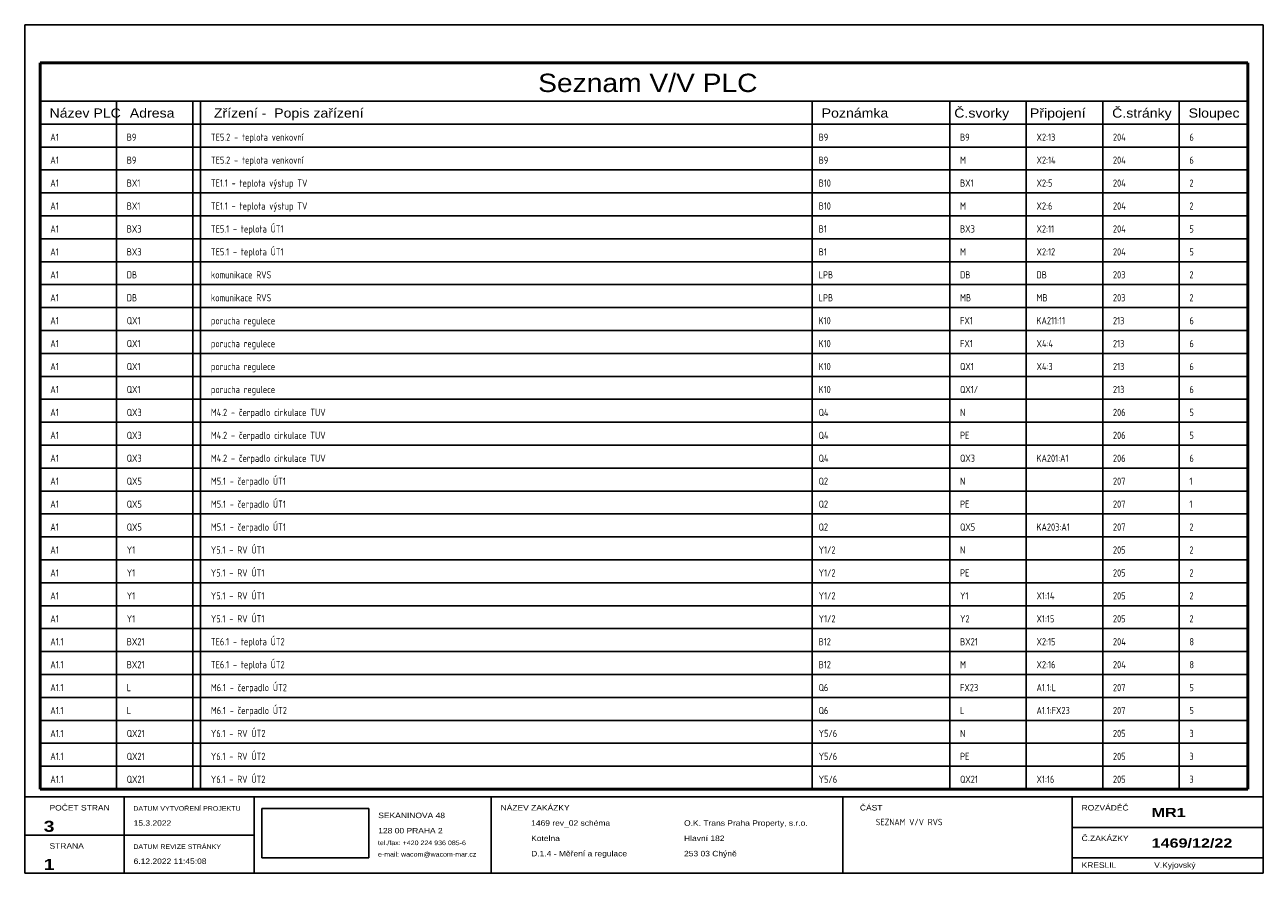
# Model space of a CAD drawing. Header units: millimetres. Extents: x 8 to 412, y 5 to 282.
import ezdxf
from ezdxf.enums import TextEntityAlignment as Align

# ---------------------------------------------------------------- set-up
doc = ezdxf.new("R2010")
doc.units = ezdxf.units.MM
doc.linetypes.add('Caddy_Solid', pattern=[0])
doc.layers.add('Caddy_1', color=7, linetype='Caddy_Solid', lineweight=25)
doc.styles.add('Caddy_Arial', font='arial.ttf', dxfattribs={"width": 1.1})
doc.styles.add('Caddy_Arial Black', font='ariblk.ttf', dxfattribs={"width": 1.1})
doc.styles.add('Caddy_Arial CE', font='arial.ttf', dxfattribs={"width": 1.1})
doc.styles.add('Caddy_Vectorfont1p', font='isocp___.ttf', dxfattribs={"width": 0.9})
picture_1 = doc.add_image_def('image1.jpg', size_in_pixel=(1084, 500))

# ---------------------------------------------------------------- blocks, each defined once
blk = doc.blocks.new('5929FBCEC502')
at = {"layer": 'Caddy_1', "color": 7, "linetype": 'Caddy_Solid', "lineweight": 50}
for p, q in [((12.5, 270), (407.5, 270)), ((12.5, 32.5), (12.5, 270)), ((407.5, 270), (407.5, 32.5)), ((407.5, 32.5), (12.5, 32.5))]:
    blk.add_line(p, q, dxfattribs=at)
blk = doc.blocks.new('1320E11A5452')
at = {"layer": 'Caddy_1', "color": 7, "linetype": 'Caddy_Solid', "lineweight": 25}
for p, q in [((7.5, 282.5), (7.5, 5)), ((7.5, 282.5), (412.5, 282.5)), ((412.5, 5), (412.5, 282.5)), ((12.5, 257.5), (407.5, 257.5)), ((37.5, 257.5), (37.5, 32.5)), ((62.5, 257.5), (62.5, 32.5)), ((65, 257.5), (65, 32.5)), ((265, 257.5), (265, 32.5)), ((310, 257.5), (310, 32.5)), ((335, 257.5), (335, 32.5)), ((360, 257.5), (360, 32.5)), ((385, 257.5), (385, 32.5)), ((12.5, 250), (407.5, 250)), ((12.5, 242.5), (407.5, 242.5)), ((12.5, 235), (407.5, 235)), ((12.5, 227.5), (407.5, 227.5)), ((12.5, 220), (407.5, 220)), ((12.5, 212.5), (407.5, 212.5)), ((12.5, 205), (407.5, 205)), ((12.5, 197.5), (407.5, 197.5)), ((12.5, 190), (407.5, 190)), ((12.5, 182.5), (407.5, 182.5)), ((12.5, 175), (407.5, 175)), ((12.5, 167.5), (407.5, 167.5)), ((12.5, 160), (407.5, 160)), ((12.5, 152.5), (407.5, 152.5)), ((12.5, 145), (407.5, 145)), ((12.5, 137.5), (407.5, 137.5)), ((12.5, 130), (407.5, 130)), ((12.5, 122.5), (407.5, 122.5)), ((12.5, 115), (407.5, 115)), ((12.5, 107.5), (407.5, 107.5)), ((12.5, 100), (407.5, 100)), ((12.5, 92.5), (407.5, 92.5)), ((12.5, 85), (407.5, 85)), ((12.5, 77.5), (407.5, 77.5)), ((12.5, 70), (407.5, 70)), ((12.5, 62.5), (407.5, 62.5)), ((12.5, 55), (407.5, 55)), ((12.5, 47.5), (407.5, 47.5)), ((12.5, 40), (407.5, 40)), ((12.5, 32.5), (407.5, 32.5)), ((7.5, 30), (412.5, 30)), ((40, 5), (40, 30)), ((82.5, 30), (82.5, 5)), ((160, 30), (160, 5)), ((275, 30), (275, 5)), ((350, 30), (350, 5)), ((7.5, 17.5), (82.5, 17.5)), ((350, 20), (412.5, 20)), ((350, 10), (412.5, 10)), ((7.5, 5), (412.5, 5))]:
    blk.add_line(p, q, dxfattribs=at)
at = {"layer": 'Caddy_1'}
blk.add_blockref('5929FBCEC502', (0, 0, 1), dxfattribs=at)
at = {"layer": 'Caddy_1', "color": 7, "lineweight": 25, "style": 'Caddy_Arial CE', "width": 1.1}
blk.add_text('Seznam V/V PLC', height=6, dxfattribs=at).set_placement((211.25, 260.5), align=Align.CENTER)
at = {"layer": 'Caddy_1', "color": 7, "lineweight": 25}
for s, height, style, width, p in [('Název PLC', 3, 'Caddy_Arial', 1.1, (15.6, 252.13)), ('Adresa', 3, 'Caddy_Arial', 1.1, (41.85, 252.13)), ('Zřízení -  Popis zařízení', 3, 'Caddy_Arial', 1.1, (69.35, 252.13)), ('Poznámka', 3, 'Caddy_Arial', 1.1, (268.1, 252.13)), ('Č.stránky', 3, 'Caddy_Arial', 1.1, (363.1, 252.13)), ('Sloupec', 3, 'Caddy_Arial', 1.1, (388.1, 252.13)), ('POČET STRAN', 1.8, 'Caddy_Arial', 1.1, (15.6, 25.52)), ('DATUM VYTVOŘENÍ PROJEKTU', 1.5, 'Caddy_Arial', 1.1, (43, 25.44)), ('SEKANINOVA 48', 1.8, 'Caddy_Arial', 1.1, (123.1, 23.02)), ('NÁZEV ZAKÁZKY', 1.8, 'Caddy_Arial', 1.1, (163.1, 25.52)), ('ČÁST', 1.8, 'Caddy_Arial', 1.1, (280.6, 25.52)), ('ROZVÁDĚČ', 1.8, 'Caddy_Arial', 1.1, (353.1, 25.52)), ('MR1', 3, 'Caddy_Arial Black', 1.1, (376, 23.38)), ('3', 3.6, 'Caddy_Arial Black', 1.1, (13.7, 18.55)), ('15.3.2022', 1.8, 'Caddy_Arial', 1.1, (43.1, 20.52)), ('1469 rev_02 schéma', 1.8, 'Caddy_Arial', 1.1, (173.1, 20.52)), ('O.K. Trans Praha Property, s.r.o.', 1.8, 'Caddy_Arial', 1.1, (223.1, 20.52)), ('SEZNAM V/V RVS', 2.1, 'Caddy_Vectorfont1p', 0.9, (285.8, 20.7)), ('128 00 PRAHA 2', 1.8, 'Caddy_Arial', 1.1, (123.1, 18.02)), ('Kotelna', 1.8, 'Caddy_Arial', 1.1, (173.1, 15.52)), ('Hlavní 182', 1.8, 'Caddy_Arial', 1.1, (223.1, 15.52)), ('Č.ZAKÁZKY', 1.8, 'Caddy_Arial', 1.1, (353.1, 15.52)), ('1469/12/22', 3, 'Caddy_Arial Black', 1.1, (376, 13.38)), ('STRANA', 1.8, 'Caddy_Arial', 1.1, (15.6, 13.02)), ('DATUM REVIZE STRÁNKY', 1.5, 'Caddy_Arial', 1.1, (43, 12.94)), ('tel./fax: +420 224 936 085-6', 1.5, 'Caddy_Arial', 1.1, (123, 14.19)), ('D.1.4 - Měření a regulace', 1.8, 'Caddy_Arial', 1.1, (173.1, 10.52)), ('253 03 Chýně', 1.8, 'Caddy_Arial', 1.1, (223.1, 10.52)), ('1', 3.6, 'Caddy_Arial Black', 1.1, (13.7, 6.05)), ('6.12.2022 11:45:08', 1.8, 'Caddy_Arial', 1.1, (43.1, 8.02)), ('e-mail: wacom@wacom-mar.cz', 1.5, 'Caddy_Arial', 1.1, (123, 10.44)), ('KRESLIL', 1.8, 'Caddy_Arial', 1.1, (353.1, 6.77)), ('V.Kyjovský', 1.8, 'Caddy_Arial', 1.1, (376.85, 6.77))]:
    blk.add_text(s, height=height, dxfattribs=dict(at, style=style, width=width)).set_placement(p)
at = {"layer": 'Caddy_1', "color": 7, "lineweight": 25, "style": 'Caddy_Arial', "width": 1.1}
for s, p in [('Č.svorky', (329.4, 252.13)), ('Připojení', (354.4, 252.13))]:
    blk.add_text(s, height=3, dxfattribs=at).set_placement(p, align=Align.RIGHT)
at = {"color": 18, "true_color": 0x000000}
image = blk.add_image(picture_1, insert=(85, 10), size_in_units=(35, 16.14), dxfattribs=at)

msp = doc.modelspace()

# ---------------------------------------------------------------- block references
at = {"layer": 'Caddy_1'}
msp.add_blockref('1320E11A5452', (0, 0, 1), dxfattribs=at)

# ---------------------------------------------------------------- texts
at = {"layer": 'Caddy_1', "color": 7, "lineweight": 25, "style": 'Caddy_Vectorfont1p', "width": 0.9}
for s, height, p in [('TE5.2 - teplota venkovní', 2.3625, (68.36, 244.54)), ('A1', 2.363, (15.85, 244.54)), ('B9', 2.363, (40.85, 244.54)), ('B9', 2.363, (267.11, 244.54)), ('B9', 2.363, (313.36, 244.54)), ('X2:13', 2.363, (338.36, 244.54)), ('204', 2.363, (363.36, 244.54)), ('6', 2.36, (388.36, 244.54)), ('A1', 2.363, (15.85, 237.04)), ('B9', 2.363, (40.85, 237.04)), ('TE5.2 - teplota venkovní', 2.3625, (68.36, 237.04)), ('B9', 2.363, (267.11, 237.04)), ('M', 2.36, (313.36, 237.04)), ('X2:14', 2.363, (338.36, 237.04)), ('204', 2.363, (363.36, 237.04)), ('6', 2.36, (388.36, 237.04)), ('A1', 2.363, (15.85, 229.54)), ('BX1', 2.363, (40.85, 229.54)), ('TE1.1 - teplota výstup TV', 2.3625, (68.36, 229.54)), ('B10', 2.363, (267.11, 229.54)), ('BX1', 2.363, (313.36, 229.54)), ('X2:5', 2.363, (338.36, 229.54)), ('204', 2.363, (363.36, 229.54)), ('2', 2.36, (388.36, 229.54)), ('A1', 2.363, (15.85, 222.04)), ('BX1', 2.363, (40.85, 222.04)), ('TE1.1 - teplota výstup TV', 2.3625, (68.36, 222.04)), ('B10', 2.363, (267.11, 222.04)), ('M', 2.36, (313.36, 222.04)), ('X2:6', 2.363, (338.36, 222.04)), ('204', 2.363, (363.36, 222.04)), ('2', 2.36, (388.36, 222.04)), ('A1', 2.363, (15.85, 214.54)), ('BX3', 2.363, (40.85, 214.54)), ('TE5.1 - teplota ÚT1', 2.3625, (68.36, 214.54)), ('B1', 2.363, (267.11, 214.54)), ('BX3', 2.363, (313.36, 214.54)), ('X2:11', 2.363, (338.36, 214.54)), ('204', 2.363, (363.36, 214.54)), ('5', 2.36, (388.36, 214.54)), ('A1', 2.363, (15.85, 207.04)), ('BX3', 2.363, (40.85, 207.04)), ('TE5.1 - teplota ÚT1', 2.3625, (68.36, 207.04)), ('B1', 2.363, (267.11, 207.04)), ('M', 2.36, (313.36, 207.04)), ('X2:12', 2.363, (338.36, 207.04)), ('204', 2.363, (363.36, 207.04)), ('5', 2.36, (388.36, 207.04)), ('A1', 2.363, (15.85, 199.54)), ('DB', 2.363, (40.85, 199.54)), ('komunikace RVS', 2.3625, (68.36, 199.54)), ('LPB', 2.363, (267.11, 199.54)), ('DB', 2.363, (313.36, 199.54)), ('DB', 2.363, (338.36, 199.54)), ('203', 2.363, (363.36, 199.54)), ('2', 2.36, (388.36, 199.54)), ('A1', 2.363, (15.85, 192.04)), ('DB', 2.363, (40.85, 192.04)), ('komunikace RVS', 2.3625, (68.36, 192.04)), ('LPB', 2.363, (267.11, 192.04)), ('MB', 2.363, (313.36, 192.04)), ('MB', 2.363, (338.36, 192.04)), ('203', 2.363, (363.36, 192.04)), ('2', 2.36, (388.36, 192.04)), ('A1', 2.363, (15.85, 184.54)), ('QX1', 2.363, (40.85, 184.54)), ('porucha regulece', 2.3625, (68.36, 184.54)), ('K10', 2.363, (267.11, 184.54)), ('FX1', 2.363, (313.36, 184.54)), ('KA211:11', 2.363, (338.36, 184.54)), ('213', 2.363, (363.36, 184.54)), ('6', 2.36, (388.36, 184.54)), ('A1', 2.363, (15.85, 177.04)), ('QX1', 2.363, (40.85, 177.04)), ('porucha regulece', 2.3625, (68.36, 177.04)), ('K10', 2.363, (267.11, 177.04)), ('FX1', 2.363, (313.36, 177.04)), ('X4:4', 2.363, (338.36, 177.04)), ('213', 2.363, (363.36, 177.04)), ('6', 2.36, (388.36, 177.04)), ('A1', 2.363, (15.85, 169.54)), ('QX1', 2.363, (40.85, 169.54)), ('porucha regulece', 2.3625, (68.36, 169.54)), ('K10', 2.363, (267.11, 169.54)), ('QX1', 2.363, (313.36, 169.54)), ('X4:3', 2.363, (338.36, 169.54)), ('213', 2.363, (363.36, 169.54)), ('6', 2.36, (388.36, 169.54)), ('A1', 2.363, (15.85, 162.04)), ('QX1', 2.363, (40.85, 162.04)), ('porucha regulece', 2.3625, (68.36, 162.04)), ('K10', 2.363, (267.11, 162.04)), ('QX1/', 2.363, (313.36, 162.04)), ('213', 2.363, (363.36, 162.04)), ('6', 2.36, (388.36, 162.04)), ('A1', 2.363, (15.85, 154.54)), ('QX3', 2.363, (40.85, 154.54)), ('M4.2 - čerpadlo cirkulace TUV', 2.3625, (68.36, 154.54)), ('Q4', 2.363, (267.11, 154.54)), ('N', 2.36, (313.36, 154.54)), ('206', 2.363, (363.36, 154.54)), ('5', 2.36, (388.36, 154.54)), ('M4.2 - čerpadlo cirkulace TUV', 2.3625, (68.36, 147.04)), ('A1', 2.363, (15.85, 147.04)), ('QX3', 2.363, (40.85, 147.04)), ('Q4', 2.363, (267.11, 147.04)), ('PE', 2.363, (313.36, 147.04)), ('206', 2.363, (363.36, 147.04)), ('5', 2.36, (388.36, 147.04)), ('A1', 2.363, (15.85, 139.54)), ('QX3', 2.363, (40.85, 139.54)), ('M4.2 - čerpadlo cirkulace TUV', 2.3625, (68.36, 139.54)), ('Q4', 2.363, (267.11, 139.54)), ('QX3', 2.363, (313.36, 139.54)), ('KA201:A1', 2.363, (338.36, 139.54)), ('206', 2.363, (363.36, 139.54)), ('6', 2.36, (388.36, 139.54)), ('A1', 2.363, (15.85, 132.04)), ('QX5', 2.363, (40.85, 132.04)), ('M5.1 - čerpadlo ÚT1', 2.3625, (68.36, 132.04)), ('Q2', 2.363, (267.11, 132.04)), ('N', 2.36, (313.36, 132.04)), ('207', 2.363, (363.36, 132.04)), ('1', 2.36, (388.36, 132.04)), ('A1', 2.363, (15.85, 124.54)), ('QX5', 2.363, (40.85, 124.54)), ('M5.1 - čerpadlo ÚT1', 2.3625, (68.36, 124.54)), ('Q2', 2.363, (267.11, 124.54)), ('PE', 2.363, (313.36, 124.54)), ('207', 2.363, (363.36, 124.54)), ('1', 2.36, (388.36, 124.54)), ('A1', 2.363, (15.85, 117.04)), ('QX5', 2.363, (40.85, 117.04)), ('M5.1 - čerpadlo ÚT1', 2.3625, (68.36, 117.04)), ('Q2', 2.363, (267.11, 117.04)), ('QX5', 2.363, (313.36, 117.04)), ('KA203:A1', 2.363, (338.36, 117.04)), ('207', 2.363, (363.36, 117.04)), ('2', 2.36, (388.36, 117.04)), ('A1', 2.363, (15.85, 109.54)), ('Y1', 2.363, (40.85, 109.54)), ('Y5.1 - RV ÚT1', 2.3625, (68.36, 109.54)), ('Y1/2', 2.363, (267.11, 109.54)), ('N', 2.36, (313.36, 109.54)), ('205', 2.363, (363.36, 109.54)), ('2', 2.36, (388.36, 109.54)), ('A1', 2.363, (15.85, 102.04)), ('Y1', 2.363, (40.85, 102.04)), ('Y5.1 - RV ÚT1', 2.3625, (68.36, 102.04)), ('Y1/2', 2.363, (267.11, 102.04)), ('PE', 2.363, (313.36, 102.04)), ('205', 2.363, (363.36, 102.04)), ('2', 2.36, (388.36, 102.04)), ('Y5.1 - RV ÚT1', 2.3625, (68.36, 94.54)), ('A1', 2.363, (15.85, 94.54)), ('Y1', 2.363, (40.85, 94.54)), ('Y1/2', 2.363, (267.11, 94.54)), ('Y1', 2.363, (313.36, 94.54)), ('X1:14', 2.363, (338.36, 94.54)), ('205', 2.363, (363.36, 94.54)), ('2', 2.36, (388.36, 94.54)), ('A1', 2.363, (15.85, 87.04)), ('Y1', 2.363, (40.85, 87.04)), ('Y5.1 - RV ÚT1', 2.3625, (68.36, 87.04)), ('Y1/2', 2.363, (267.11, 87.04)), ('Y2', 2.363, (313.36, 87.04)), ('X1:15', 2.363, (338.36, 87.04)), ('205', 2.363, (363.36, 87.04)), ('2', 2.36, (388.36, 87.04)), ('A1.1', 2.363, (15.85, 79.54)), ('BX21', 2.363, (40.85, 79.54)), ('TE6.1 - teplota ÚT2', 2.3625, (68.36, 79.54)), ('B12', 2.363, (267.11, 79.54)), ('BX21', 2.363, (313.36, 79.54)), ('X2:15', 2.363, (338.36, 79.54)), ('204', 2.363, (363.36, 79.54)), ('8', 2.36, (388.36, 79.54)), ('A1.1', 2.363, (15.85, 72.04)), ('BX21', 2.363, (40.85, 72.04)), ('TE6.1 - teplota ÚT2', 2.3625, (68.36, 72.04)), ('B12', 2.363, (267.11, 72.04)), ('M', 2.36, (313.36, 72.04)), ('X2:16', 2.363, (338.36, 72.04)), ('204', 2.363, (363.36, 72.04)), ('8', 2.36, (388.36, 72.04)), ('A1.1', 2.363, (15.85, 64.54)), ('L', 2.36, (40.85, 64.54)), ('M6.1 - čerpadlo ÚT2', 2.3625, (68.36, 64.54)), ('Q6', 2.363, (267.11, 64.54)), ('FX23', 2.363, (313.36, 64.54)), ('A1.1:L', 2.363, (338.36, 64.54)), ('207', 2.363, (363.36, 64.54)), ('5', 2.36, (388.36, 64.54)), ('A1.1', 2.363, (15.85, 57.04)), ('L', 2.36, (40.85, 57.04)), ('M6.1 - čerpadlo ÚT2', 2.3625, (68.36, 57.04)), ('Q6', 2.363, (267.11, 57.04)), ('L', 2.36, (313.36, 57.04)), ('A1.1:FX23', 2.363, (338.36, 57.04)), ('207', 2.363, (363.36, 57.04)), ('5', 2.36, (388.36, 57.04)), ('Y6.1 - RV ÚT2', 2.3625, (68.36, 49.54)), ('A1.1', 2.363, (15.85, 49.54)), ('QX21', 2.363, (40.85, 49.54)), ('Y5/6', 2.363, (267.11, 49.54)), ('N', 2.36, (313.36, 49.54)), ('205', 2.363, (363.36, 49.54)), ('3', 2.36, (388.36, 49.54)), ('Y6.1 - RV ÚT2', 2.3625, (68.36, 42.04)), ('Y5/6', 2.363, (267.11, 42.04)), ('A1.1', 2.363, (15.85, 42.04)), ('QX21', 2.363, (40.85, 42.04)), ('PE', 2.363, (313.36, 42.04)), ('205', 2.363, (363.36, 42.04)), ('3', 2.36, (388.36, 42.04)), ('A1.1', 2.363, (15.85, 34.54)), ('QX21', 2.363, (40.85, 34.54)), ('Y6.1 - RV ÚT2', 2.3625, (68.36, 34.54)), ('Y5/6', 2.363, (267.11, 34.54)), ('QX21', 2.363, (313.36, 34.54)), ('X1:16', 2.363, (338.36, 34.54)), ('205', 2.363, (363.36, 34.54)), ('3', 2.36, (388.36, 34.54))]:
    msp.add_text(s, height=height, dxfattribs=at).set_placement(p)

doc.saveas('drawing.dxf')
